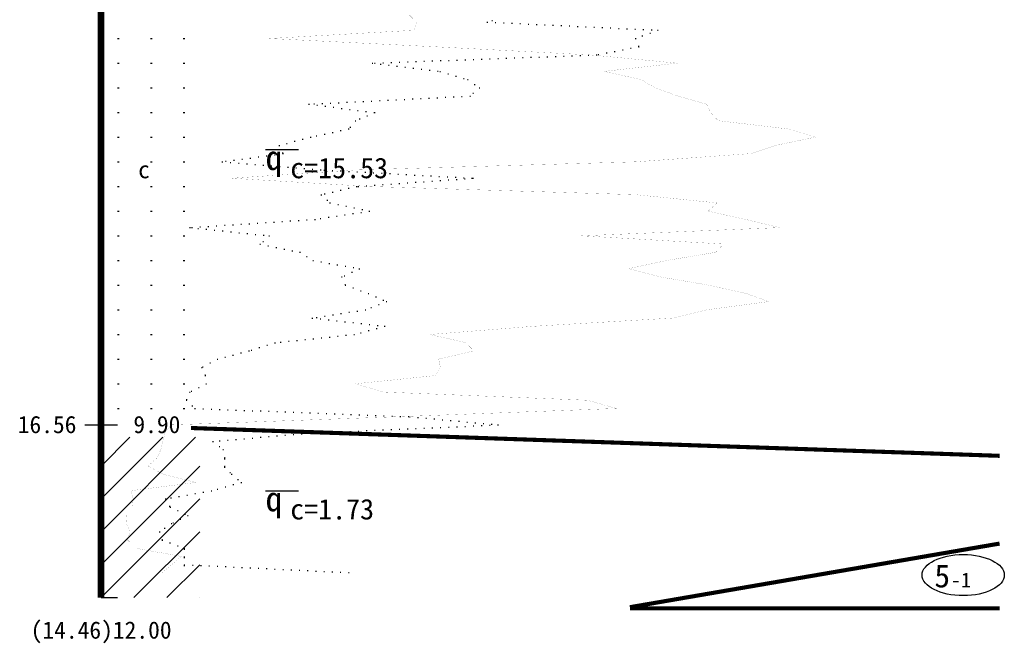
# Model space of a CAD drawing. Extents: x 475446 to 490894, y 3788879 to 3821323.
# Tile 21 of 75: x 484441 to 484500, y 3817322 to 3817360. Entities that reach past the tile are written whole.
import ezdxf
from ezdxf.enums import TextEntityAlignment as Align

# ---------------------------------------------------------------- set-up
doc = ezdxf.new("R2010")
doc.units = 0
doc.header["$LTSCALE"] = 0.5
for name, color, linetype in [('其他', 7, 'CONTINUOUS'), ('勘探点', 7, 'CONTINUOUS'), ('地层线', 7, 'CONTINUOUS'), ('层号标注', 7, 'CONTINUOUS'), ('层底深度及标高', 7, 'CONTINUOUS'), ('柱状图例', 7, 'CONTINUOUS'), ('静探', 7, 'CONTINUOUS')]:
    doc.layers.add(name, color=color, linetype=linetype)
doc.styles.add('宋体', font='SimSun.ttf')

msp = doc.modelspace()

# ---------------------------------------------------------------- linework, layer by layer
at = {"layer": '其他'}
for p, q in [((484455.487, 3817352.454), (484457.487, 3817352.454)), ((484455.487, 3817331.71), (484457.487, 3817331.71))]:
    msp.add_line(p, q, dxfattribs=at)
at = {"layer": '勘探点'}
msp.add_line((484445.49, 3817325.211), (484446.489, 3817325.211), dxfattribs=at)
at = {"layer": '勘探点', "const_width": 0.4}
msp.add_lwpolyline([(484445.49, 3817385.196), (484445.49, 3817325.211)], dxfattribs=at)
at = {"layer": '地层线', "const_width": 0.25}
for points in [[(484450.951, 3817335.521), (484500.12, 3817333.829)], [(484477.641, 3817324.626), (484500.12, 3817328.495)], [(484477.653, 3817324.56), (484500.12, 3817324.561)]]:
    msp.add_lwpolyline(points, dxfattribs=at)
at = {"layer": '层号标注'}
msp.add_ellipse((484497.908, 3817326.579), major_axis=(2.499, 0), ratio=0.5, dxfattribs=at)
at = {"layer": '层底深度及标高'}
msp.add_line((484444.49, 3817335.709), (484446.489, 3817335.709), dxfattribs=at)
at = {"layer": '柱状图例'}
for p, q in [((484446.489, 3817359.202), (484446.589, 3817359.202)), ((484448.489, 3817359.202), (484448.589, 3817359.202)), ((484450.488, 3817359.202), (484450.588, 3817359.202)), ((484446.489, 3817357.703), (484446.589, 3817357.703)), ((484448.489, 3817357.703), (484448.589, 3817357.703)), ((484450.488, 3817357.703), (484450.588, 3817357.703)), ((484446.489, 3817356.203), (484446.589, 3817356.203)), ((484448.489, 3817356.203), (484448.589, 3817356.203)), ((484450.488, 3817356.203), (484450.588, 3817356.203)), ((484446.489, 3817354.704), (484446.589, 3817354.704)), ((484448.489, 3817354.704), (484448.589, 3817354.704)), ((484450.488, 3817354.704), (484450.588, 3817354.704)), ((484446.489, 3817353.204), (484446.589, 3817353.204)), ((484448.489, 3817353.204), (484448.589, 3817353.204)), ((484450.488, 3817353.204), (484450.588, 3817353.204)), ((484446.489, 3817351.704), (484446.589, 3817351.704)), ((484448.489, 3817351.704), (484448.589, 3817351.704)), ((484450.488, 3817351.704), (484450.588, 3817351.704)), ((484446.489, 3817350.205), (484446.589, 3817350.205)), ((484448.489, 3817350.205), (484448.589, 3817350.205)), ((484450.488, 3817350.205), (484450.588, 3817350.205)), ((484446.489, 3817348.705), (484446.589, 3817348.705)), ((484448.489, 3817348.705), (484448.589, 3817348.705)), ((484450.488, 3817348.705), (484450.588, 3817348.705)), ((484446.489, 3817347.206), (484446.589, 3817347.206)), ((484448.489, 3817347.206), (484448.589, 3817347.206)), ((484450.488, 3817347.206), (484450.588, 3817347.206)), ((484446.489, 3817345.706), (484446.589, 3817345.706)), ((484448.489, 3817345.706), (484448.589, 3817345.706)), ((484450.488, 3817345.706), (484450.588, 3817345.706)), ((484446.489, 3817344.206), (484446.589, 3817344.206)), ((484448.489, 3817344.206), (484448.589, 3817344.206)), ((484450.488, 3817344.206), (484450.588, 3817344.206)), ((484446.489, 3817342.707), (484446.589, 3817342.707)), ((484448.489, 3817342.707), (484448.589, 3817342.707)), ((484450.488, 3817342.707), (484450.588, 3817342.707)), ((484446.489, 3817341.207), (484446.589, 3817341.207)), ((484448.489, 3817341.207), (484448.589, 3817341.207)), ((484450.488, 3817341.207), (484450.588, 3817341.207)), ((484446.489, 3817339.708), (484446.589, 3817339.708)), ((484448.489, 3817339.708), (484448.589, 3817339.708)), ((484450.488, 3817339.708), (484450.588, 3817339.708)), ((484446.489, 3817338.208), (484446.589, 3817338.208)), ((484448.489, 3817338.208), (484448.589, 3817338.208)), ((484450.488, 3817338.208), (484450.588, 3817338.208)), ((484446.489, 3817336.708), (484446.589, 3817336.708)), ((484448.489, 3817336.708), (484448.589, 3817336.708)), ((484450.488, 3817336.708), (484450.588, 3817336.708)), ((484445.49, 3817329.21), (484451.238, 3817334.959)), ((484445.49, 3817331.21), (484449.239, 3817334.959)), ((484445.49, 3817333.209), (484447.239, 3817334.959)), ((484445.49, 3817327.211), (484451.488, 3817333.209)), ((484445.49, 3817325.211), (484451.488, 3817331.21)), ((484447.489, 3817325.211), (484451.488, 3817329.21)), ((484449.489, 3817325.211), (484451.488, 3817327.211)), ((484451.488, 3817325.211), (484451.488, 3817325.211))]:
    msp.add_line(p, q, dxfattribs=at)
at = {"layer": '静探'}
for p, q in [((484468.95, 3817360.202), (484469, 3817360.202)), ((484469.242, 3817360.286), (484469.292, 3817360.286)), ((484469.45, 3817360.178), (484469.5, 3817360.178)), ((484469.949, 3817360.154), (484469.999, 3817360.154)), ((484470.448, 3817360.13), (484470.498, 3817360.13)), ((484470.947, 3817360.106), (484470.997, 3817360.106)), ((484471.447, 3817360.082), (484471.497, 3817360.082)), ((484471.946, 3817360.058), (484471.996, 3817360.058)), ((484472.445, 3817360.034), (484472.495, 3817360.034)), ((484472.945, 3817360.01), (484472.995, 3817360.01)), ((484473.444, 3817359.985), (484473.494, 3817359.985)), ((484473.943, 3817359.961), (484473.993, 3817359.961)), ((484474.442, 3817359.937), (484474.492, 3817359.937)), ((484474.942, 3817359.913), (484474.992, 3817359.913)), ((484475.441, 3817359.889), (484475.491, 3817359.889)), ((484475.94, 3817359.865), (484475.99, 3817359.865)), ((484476.44, 3817359.841), (484476.49, 3817359.841)), ((484476.939, 3817359.817), (484476.989, 3817359.817)), ((484477.438, 3817359.793), (484477.488, 3817359.793)), ((484477.937, 3817359.769), (484477.987, 3817359.769)), ((484478.377, 3817359.355), (484478.427, 3817359.355)), ((484478.437, 3817359.745), (484478.487, 3817359.745)), ((484478.845, 3817359.529), (484478.895, 3817359.529)), ((484478.936, 3817359.721), (484478.986, 3817359.721)), ((484479.314, 3817359.702), (484479.364, 3817359.702)), ((484477.965, 3817359.202), (484478.015, 3817359.202)), ((484474.599, 3817358.166), (484474.649, 3817358.166)), ((484475.099, 3817358.184), (484475.149, 3817358.184)), ((484475.599, 3817358.203), (484475.649, 3817358.203)), ((484475.711, 3817358.225), (484475.761, 3817358.225)), ((484476.202, 3817358.32), (484476.252, 3817358.32)), ((484476.693, 3817358.416), (484476.743, 3817358.416)), ((484477.183, 3817358.511), (484477.233, 3817358.511)), ((484477.674, 3817358.607), (484477.724, 3817358.607)), ((484478.15, 3817358.738), (484478.2, 3817358.738)), ((484478.165, 3817358.703), (484478.215, 3817358.703)), ((484461.969, 3817357.703), (484462.019, 3817357.703)), ((484462.111, 3817357.708), (484462.161, 3817357.708)), ((484462.465, 3817357.643), (484462.515, 3817357.643)), ((484462.611, 3817357.726), (484462.661, 3817357.726)), ((484462.961, 3817357.582), (484463.011, 3817357.582)), ((484463.11, 3817357.745), (484463.16, 3817357.745)), ((484463.61, 3817357.763), (484463.66, 3817357.763)), ((484464.109, 3817357.781), (484464.159, 3817357.781)), ((484464.609, 3817357.8), (484464.659, 3817357.8)), ((484465.108, 3817357.818), (484465.158, 3817357.818)), ((484465.608, 3817357.836), (484465.658, 3817357.836)), ((484466.107, 3817357.855), (484466.157, 3817357.855)), ((484466.607, 3817357.873), (484466.657, 3817357.873)), ((484467.106, 3817357.891), (484467.156, 3817357.891)), ((484467.606, 3817357.91), (484467.656, 3817357.91)), ((484468.106, 3817357.928), (484468.155, 3817357.928)), ((484468.605, 3817357.946), (484468.655, 3817357.946)), ((484469.105, 3817357.965), (484469.155, 3817357.965)), ((484469.604, 3817357.983), (484469.654, 3817357.983)), ((484470.104, 3817358.001), (484470.154, 3817358.001)), ((484470.603, 3817358.019), (484470.653, 3817358.019)), ((484471.103, 3817358.038), (484471.153, 3817358.038)), ((484471.602, 3817358.056), (484471.652, 3817358.056)), ((484472.102, 3817358.074), (484472.152, 3817358.074)), ((484472.601, 3817358.093), (484472.651, 3817358.093)), ((484473.101, 3817358.111), (484473.151, 3817358.111)), ((484473.6, 3817358.129), (484473.65, 3817358.129)), ((484474.1, 3817358.148), (484474.15, 3817358.148)), ((484463.457, 3817357.522), (484463.507, 3817357.522)), ((484463.954, 3817357.462), (484464.004, 3817357.462)), ((484464.45, 3817357.401), (484464.5, 3817357.401)), ((484464.946, 3817357.341), (484464.996, 3817357.341)), ((484465.442, 3817357.281), (484465.492, 3817357.281)), ((484465.939, 3817357.221), (484465.989, 3817357.221)), ((484466.084, 3817357.203), (484466.134, 3817357.203)), ((484466.564, 3817357.061), (484466.613, 3817357.061)), ((484467.043, 3817356.918), (484467.093, 3817356.918)), ((484467.522, 3817356.776), (484467.572, 3817356.776)), ((484467.767, 3817356.703), (484467.817, 3817356.703)), ((484468.174, 3817356.413), (484468.224, 3817356.413)), ((484468.092, 3817355.872), (484468.142, 3817355.872)), ((484468.467, 3817356.203), (484468.517, 3817356.203)), ((484458.103, 3817355.203), (484458.153, 3817355.203)), ((484458.415, 3817355.219), (484458.465, 3817355.219)), ((484458.915, 3817355.245), (484458.965, 3817355.245)), ((484459.414, 3817355.27), (484459.464, 3817355.27)), ((484459.913, 3817355.296), (484459.963, 3817355.296)), ((484460.412, 3817355.321), (484460.462, 3817355.321)), ((484460.911, 3817355.347), (484460.961, 3817355.347)), ((484461.411, 3817355.372), (484461.461, 3817355.372)), ((484461.91, 3817355.398), (484461.96, 3817355.398)), ((484462.409, 3817355.423), (484462.459, 3817355.423)), ((484462.908, 3817355.449), (484462.958, 3817355.449)), ((484463.408, 3817355.474), (484463.458, 3817355.474)), ((484463.907, 3817355.5), (484463.957, 3817355.5)), ((484464.406, 3817355.525), (484464.456, 3817355.525)), ((484464.905, 3817355.551), (484464.955, 3817355.551)), ((484465.404, 3817355.576), (484465.454, 3817355.576)), ((484465.904, 3817355.601), (484465.954, 3817355.601)), ((484466.403, 3817355.627), (484466.453, 3817355.627)), ((484466.902, 3817355.652), (484466.952, 3817355.652)), ((484467.401, 3817355.678), (484467.451, 3817355.678)), ((484467.901, 3817355.703), (484467.951, 3817355.703)), ((484458.599, 3817355.141), (484458.649, 3817355.141)), ((484459.095, 3817355.079), (484459.145, 3817355.079)), ((484459.591, 3817355.017), (484459.641, 3817355.017)), ((484460.087, 3817354.955), (484460.137, 3817354.955)), ((484460.583, 3817354.893), (484460.633, 3817354.893)), ((484461.079, 3817354.831), (484461.129, 3817354.831)), ((484461.575, 3817354.769), (484461.625, 3817354.769)), ((484462.071, 3817354.707), (484462.121, 3817354.707)), ((484462.102, 3817354.704), (484462.152, 3817354.704)), ((484460.936, 3817354.204), (484460.986, 3817354.204)), ((484461.183, 3817354.31), (484461.233, 3817354.31)), ((484461.643, 3817354.507), (484461.693, 3817354.507)), ((484459.053, 3817353.387), (484459.103, 3817353.387)), ((484459.542, 3817353.493), (484459.592, 3817353.493)), ((484460.03, 3817353.598), (484460.08, 3817353.598)), ((484460.519, 3817353.704), (484460.569, 3817353.704)), ((484460.616, 3817353.82), (484460.666, 3817353.82)), ((484456.753, 3817352.822), (484456.803, 3817352.822)), ((484457.236, 3817352.95), (484457.286, 3817352.95)), ((484457.72, 3817353.077), (484457.77, 3817353.077)), ((484458.203, 3817353.204), (484458.253, 3817353.204)), ((484458.565, 3817353.282), (484458.615, 3817353.282)), ((484456.304, 3817352.704), (484456.354, 3817352.704)), ((484456.502, 3817352.245), (484456.552, 3817352.245)), ((484456.52, 3817352.204), (484456.57, 3817352.204)), ((484452.838, 3817351.704), (484452.888, 3817351.704)), ((484453.053, 3817351.734), (484453.103, 3817351.734)), ((484453.336, 3817351.664), (484453.386, 3817351.664)), ((484453.548, 3817351.801), (484453.598, 3817351.801)), ((484453.834, 3817351.624), (484453.884, 3817351.624)), ((484454.044, 3817351.868), (484454.094, 3817351.868)), ((484454.333, 3817351.584), (484454.383, 3817351.584)), ((484454.539, 3817351.935), (484454.589, 3817351.935)), ((484455.034, 3817352.003), (484455.084, 3817352.003)), ((484455.53, 3817352.07), (484455.579, 3817352.07)), ((484456.025, 3817352.137), (484456.075, 3817352.137)), ((484454.831, 3817351.544), (484454.881, 3817351.544)), ((484455.329, 3817351.503), (484455.379, 3817351.503)), ((484455.827, 3817351.463), (484455.877, 3817351.463)), ((484456.326, 3817351.423), (484456.376, 3817351.423)), ((484456.824, 3817351.383), (484456.874, 3817351.383)), ((484457.322, 3817351.343), (484457.372, 3817351.343)), ((484457.82, 3817351.303), (484457.87, 3817351.303)), ((484458.319, 3817351.262), (484458.369, 3817351.262)), ((484458.817, 3817351.222), (484458.867, 3817351.222)), ((484459.036, 3817351.205), (484459.086, 3817351.205)), ((484459.535, 3817351.177), (484459.585, 3817351.177)), ((484460.034, 3817351.149), (484460.084, 3817351.149)), ((484460.533, 3817351.122), (484460.583, 3817351.122)), ((484461.033, 3817351.094), (484461.083, 3817351.094)), ((484461.532, 3817351.067), (484461.582, 3817351.067)), ((484462.031, 3817351.039), (484462.081, 3817351.039)), ((484462.53, 3817351.011), (484462.58, 3817351.011)), ((484463.029, 3817350.984), (484463.079, 3817350.984)), ((484463.528, 3817350.956), (484463.578, 3817350.956)), ((484463.596, 3817350.388), (484463.646, 3817350.388)), ((484464.027, 3817350.929), (484464.077, 3817350.929)), ((484464.095, 3817350.423), (484464.145, 3817350.423)), ((484464.526, 3817350.901), (484464.576, 3817350.901)), ((484464.593, 3817350.458), (484464.643, 3817350.458)), ((484465.025, 3817350.874), (484465.075, 3817350.874)), ((484465.092, 3817350.493), (484465.142, 3817350.493)), ((484465.525, 3817350.846), (484465.575, 3817350.846)), ((484465.591, 3817350.529), (484465.641, 3817350.529)), ((484466.024, 3817350.818), (484466.074, 3817350.818)), ((484466.089, 3817350.564), (484466.139, 3817350.564)), ((484466.523, 3817350.791), (484466.573, 3817350.791)), ((484466.588, 3817350.599), (484466.638, 3817350.599)), ((484467.022, 3817350.763), (484467.072, 3817350.763)), ((484467.087, 3817350.634), (484467.137, 3817350.634)), ((484467.521, 3817350.736), (484467.571, 3817350.736)), ((484467.585, 3817350.669), (484467.635, 3817350.669)), ((484468.02, 3817350.708), (484468.07, 3817350.708)), ((484468.084, 3817350.705), (484468.134, 3817350.705)), ((484459.542, 3817349.865), (484459.592, 3817349.865)), ((484460.029, 3817349.978), (484460.079, 3817349.978)), ((484460.515, 3817350.092), (484460.565, 3817350.092)), ((484461.002, 3817350.205), (484461.052, 3817350.205)), ((484461.103, 3817350.212), (484461.153, 3817350.212)), ((484461.602, 3817350.247), (484461.652, 3817350.247)), ((484462.1, 3817350.282), (484462.15, 3817350.282)), ((484462.599, 3817350.317), (484462.649, 3817350.317)), ((484463.098, 3817350.353), (484463.148, 3817350.353)), ((484458.853, 3817349.705), (484458.903, 3817349.705)), ((484459.055, 3817349.752), (484459.105, 3817349.752)), ((484459.218, 3817349.363), (484459.268, 3817349.363)), ((484459.386, 3817349.205), (484459.436, 3817349.205)), ((484459.875, 3817349.102), (484459.925, 3817349.102)), ((484460.365, 3817349), (484460.415, 3817349)), ((484460.854, 3817348.897), (484460.904, 3817348.897)), ((484461.275, 3817348.63), (484461.325, 3817348.63)), ((484461.343, 3817348.795), (484461.393, 3817348.795)), ((484461.769, 3817348.705), (484461.819, 3817348.705)), ((484455.477, 3817348.008), (484455.527, 3817348.008)), ((484455.976, 3817348.041), (484456.026, 3817348.041)), ((484456.474, 3817348.074), (484456.524, 3817348.074)), ((484456.973, 3817348.107), (484457.023, 3817348.107)), ((484457.472, 3817348.14), (484457.522, 3817348.14)), ((484457.971, 3817348.172), (484458.021, 3817348.172)), ((484458.47, 3817348.205), (484458.52, 3817348.205)), ((484458.803, 3817348.256), (484458.853, 3817348.256)), ((484459.298, 3817348.331), (484459.348, 3817348.331)), ((484459.792, 3817348.406), (484459.842, 3817348.406)), ((484460.286, 3817348.481), (484460.336, 3817348.481)), ((484460.78, 3817348.555), (484460.83, 3817348.555)), ((484450.872, 3817347.705), (484450.922, 3817347.705)), ((484450.988, 3817347.713), (484451.038, 3817347.713)), ((484451.369, 3817347.654), (484451.419, 3817347.654)), ((484451.487, 3817347.746), (484451.537, 3817347.746)), ((484451.866, 3817347.602), (484451.916, 3817347.602)), ((484451.985, 3817347.779), (484452.035, 3817347.779)), ((484452.363, 3817347.551), (484452.413, 3817347.551)), ((484452.484, 3817347.812), (484452.534, 3817347.812)), ((484452.86, 3817347.499), (484452.91, 3817347.499)), ((484452.983, 3817347.844), (484453.033, 3817347.844)), ((484453.358, 3817347.447), (484453.408, 3817347.447)), ((484453.482, 3817347.877), (484453.532, 3817347.877)), ((484453.855, 3817347.396), (484453.905, 3817347.396)), ((484453.981, 3817347.91), (484454.031, 3817347.91)), ((484454.479, 3817347.943), (484454.529, 3817347.943)), ((484454.978, 3817347.976), (484455.028, 3817347.976)), ((484454.352, 3817347.344), (484454.402, 3817347.344)), ((484454.849, 3817347.293), (484454.899, 3817347.293)), ((484455.317, 3817346.869), (484455.367, 3817346.869)), ((484455.346, 3817347.241), (484455.396, 3817347.241)), ((484455.687, 3817347.206), (484455.737, 3817347.206)), ((484455.137, 3817346.706), (484455.187, 3817346.706)), ((484455.627, 3817346.604), (484455.677, 3817346.604)), ((484456.116, 3817346.503), (484456.166, 3817346.503)), ((484456.606, 3817346.402), (484456.656, 3817346.402)), ((484457.095, 3817346.301), (484457.145, 3817346.301)), ((484457.553, 3817346.206), (484457.603, 3817346.206)), ((484457.977, 3817345.941), (484458.027, 3817345.941)), ((484458.353, 3817345.706), (484458.403, 3817345.706)), ((484458.845, 3817345.619), (484458.895, 3817345.619)), ((484459.337, 3817345.531), (484459.387, 3817345.531)), ((484459.83, 3817345.444), (484459.88, 3817345.444)), ((484460.322, 3817345.356), (484460.372, 3817345.356)), ((484460.716, 3817344.994), (484460.766, 3817344.994)), ((484460.814, 3817345.269), (484460.864, 3817345.269)), ((484461.169, 3817345.206), (484461.219, 3817345.206)), ((484460.103, 3817344.706), (484460.153, 3817344.706)), ((484460.264, 3817344.782), (484460.314, 3817344.782)), ((484460.301, 3817344.248), (484460.351, 3817344.248)), ((484460.319, 3817344.206), (484460.369, 3817344.206)), ((484460.79, 3817344.038), (484460.84, 3817344.038)), ((484461.261, 3817343.87), (484461.311, 3817343.87)), ((484461.719, 3817343.706), (484461.769, 3817343.706)), ((484462.174, 3817343.5), (484462.224, 3817343.5)), ((484462.629, 3817343.293), (484462.679, 3817343.293)), ((484462.819, 3817343.207), (484462.869, 3817343.207)), ((484461.042, 3817342.63), (484461.092, 3817342.63)), ((484461.536, 3817342.707), (484461.586, 3817342.707)), ((484461.887, 3817342.844), (484461.937, 3817342.844)), ((484462.353, 3817343.025), (484462.403, 3817343.025)), ((484458.303, 3817342.207), (484458.353, 3817342.207)), ((484458.572, 3817342.248), (484458.622, 3817342.248)), ((484458.8, 3817342.15), (484458.85, 3817342.15)), ((484459.066, 3817342.325), (484459.116, 3817342.325)), ((484459.296, 3817342.094), (484459.346, 3817342.094)), ((484459.56, 3817342.401), (484459.61, 3817342.401)), ((484459.793, 3817342.038), (484459.843, 3817342.038)), ((484460.054, 3817342.478), (484460.104, 3817342.478)), ((484460.548, 3817342.554), (484460.598, 3817342.554)), ((484460.29, 3817341.981), (484460.34, 3817341.981)), ((484460.786, 3817341.925), (484460.836, 3817341.925)), ((484461.283, 3817341.868), (484461.333, 3817341.868)), ((484461.737, 3817341.446), (484461.787, 3817341.446)), ((484461.78, 3817341.812), (484461.83, 3817341.812)), ((484462.219, 3817341.577), (484462.269, 3817341.577)), ((484462.276, 3817341.755), (484462.326, 3817341.755)), ((484462.702, 3817341.707), (484462.752, 3817341.707)), ((484457.372, 3817340.846), (484457.422, 3817340.846)), ((484457.869, 3817340.897), (484457.919, 3817340.897)), ((484458.366, 3817340.949), (484458.416, 3817340.949)), ((484458.864, 3817341.001), (484458.914, 3817341.001)), ((484459.361, 3817341.052), (484459.411, 3817341.052)), ((484459.858, 3817341.104), (484459.908, 3817341.104)), ((484460.355, 3817341.156), (484460.405, 3817341.156)), ((484460.852, 3817341.207), (484460.902, 3817341.207)), ((484461.254, 3817341.316), (484461.304, 3817341.316)), ((484454.454, 3817340.207), (484454.504, 3817340.207)), ((484454.607, 3817340.256), (484454.657, 3817340.256)), ((484455.084, 3817340.406), (484455.134, 3817340.406)), ((484455.56, 3817340.557), (484455.61, 3817340.557)), ((484456.037, 3817340.707), (484456.087, 3817340.707)), ((484456.378, 3817340.743), (484456.428, 3817340.743)), ((484456.875, 3817340.794), (484456.925, 3817340.794)), ((484452.538, 3817339.708), (484452.588, 3817339.708)), ((484453.003, 3817339.829), (484453.053, 3817339.829)), ((484453.487, 3817339.955), (484453.537, 3817339.955)), ((484453.97, 3817340.081), (484454.02, 3817340.081)), ((484451.588, 3817339.208), (484451.638, 3817339.208)), ((484451.653, 3817339.242), (484451.703, 3817339.242)), ((484452.096, 3817339.475), (484452.146, 3817339.475)), ((484451.787, 3817338.749), (484451.837, 3817338.749)), ((484451.805, 3817338.708), (484451.855, 3817338.708)), ((484451.408, 3817337.984), (484451.458, 3817337.984)), ((484451.854, 3817338.21), (484451.904, 3817338.21)), ((484451.855, 3817338.208), (484451.905, 3817338.208)), ((484450.655, 3817337.208), (484450.705, 3817337.208)), ((484450.669, 3817337.244), (484450.719, 3817337.244)), ((484450.855, 3817337.708), (484450.905, 3817337.708)), ((484450.961, 3817337.761), (484451.01, 3817337.761)), ((484451.014, 3817336.861), (484451.064, 3817336.861)), ((484451.172, 3817336.708), (484451.222, 3817336.708)), ((484451.671, 3817336.689), (484451.721, 3817336.689)), ((484452.171, 3817336.67), (484452.221, 3817336.67)), ((484452.67, 3817336.651), (484452.72, 3817336.651)), ((484453.17, 3817336.632), (484453.22, 3817336.632)), ((484453.669, 3817336.613), (484453.719, 3817336.613)), ((484454.169, 3817336.594), (484454.219, 3817336.594)), ((484454.668, 3817336.574), (484454.718, 3817336.574)), ((484455.168, 3817336.555), (484455.218, 3817336.555)), ((484455.667, 3817336.536), (484455.717, 3817336.536)), ((484456.167, 3817336.517), (484456.217, 3817336.517)), ((484456.666, 3817336.498), (484456.716, 3817336.498)), ((484457.166, 3817336.479), (484457.216, 3817336.479)), ((484457.665, 3817336.46), (484457.715, 3817336.46)), ((484458.165, 3817336.441), (484458.215, 3817336.441)), ((484458.664, 3817336.422), (484458.714, 3817336.422)), ((484459.164, 3817336.402), (484459.214, 3817336.402)), ((484459.663, 3817336.383), (484459.713, 3817336.383)), ((484460.163, 3817336.364), (484460.213, 3817336.364)), ((484460.662, 3817336.345), (484460.712, 3817336.345)), ((484461.162, 3817336.326), (484461.212, 3817336.326)), ((484461.661, 3817336.307), (484461.711, 3817336.307)), ((484462.161, 3817336.288), (484462.211, 3817336.288)), ((484462.66, 3817336.269), (484462.71, 3817336.269)), ((484463.16, 3817336.25), (484463.21, 3817336.25)), ((484463.659, 3817336.23), (484463.709, 3817336.23)), ((484464.159, 3817336.211), (484464.209, 3817336.211)), ((484464.235, 3817336.208), (484464.285, 3817336.208)), ((484464.733, 3817336.162), (484464.783, 3817336.162)), ((484465.23, 3817336.116), (484465.28, 3817336.116)), ((484465.728, 3817336.069), (484465.778, 3817336.069)), ((484466.226, 3817336.023), (484466.276, 3817336.023)), ((484463.108, 3817335.425), (484463.158, 3817335.425)), ((484463.607, 3817335.447), (484463.657, 3817335.447)), ((484464.107, 3817335.469), (484464.157, 3817335.469)), ((484464.606, 3817335.49), (484464.656, 3817335.49)), ((484465.106, 3817335.512), (484465.156, 3817335.512)), ((484465.605, 3817335.534), (484465.655, 3817335.534)), ((484466.104, 3817335.556), (484466.154, 3817335.556)), ((484466.604, 3817335.578), (484466.654, 3817335.578)), ((484466.723, 3817335.977), (484466.773, 3817335.977)), ((484467.103, 3817335.6), (484467.153, 3817335.6)), ((484467.221, 3817335.93), (484467.271, 3817335.93)), ((484467.603, 3817335.621), (484467.652, 3817335.621)), ((484467.719, 3817335.884), (484467.769, 3817335.884)), ((484468.102, 3817335.643), (484468.152, 3817335.643)), ((484468.217, 3817335.837), (484468.267, 3817335.837)), ((484468.601, 3817335.665), (484468.651, 3817335.665)), ((484468.714, 3817335.791), (484468.764, 3817335.791)), ((484469.101, 3817335.687), (484469.151, 3817335.687)), ((484469.212, 3817335.745), (484469.262, 3817335.745)), ((484469.6, 3817335.709), (484469.65, 3817335.709)), ((484453.67, 3817334.828), (484453.72, 3817334.828)), ((484454.168, 3817334.87), (484454.218, 3817334.87)), ((484454.667, 3817334.912), (484454.717, 3817334.912)), ((484455.165, 3817334.955), (484455.215, 3817334.955)), ((484455.663, 3817334.997), (484455.713, 3817334.997)), ((484456.161, 3817335.039), (484456.211, 3817335.039)), ((484456.659, 3817335.082), (484456.709, 3817335.082)), ((484457.157, 3817335.124), (484457.207, 3817335.124)), ((484457.655, 3817335.166), (484457.705, 3817335.166)), ((484458.153, 3817335.209), (484458.203, 3817335.209)), ((484458.613, 3817335.229), (484458.663, 3817335.229)), ((484459.113, 3817335.251), (484459.163, 3817335.251)), ((484459.612, 3817335.272), (484459.662, 3817335.272)), ((484460.112, 3817335.294), (484460.162, 3817335.294)), ((484460.611, 3817335.316), (484460.661, 3817335.316)), ((484461.11, 3817335.338), (484461.16, 3817335.338)), ((484461.61, 3817335.36), (484461.66, 3817335.36)), ((484462.109, 3817335.381), (484462.159, 3817335.381)), ((484462.609, 3817335.403), (484462.659, 3817335.403)), ((484452.271, 3817334.709), (484452.321, 3817334.709)), ((484452.66, 3817334.394), (484452.71, 3817334.394)), ((484452.674, 3817334.743), (484452.724, 3817334.743)), ((484453.172, 3817334.785), (484453.222, 3817334.785)), ((484452.888, 3817334.209), (484452.938, 3817334.209)), ((484452.986, 3817333.719), (484453.036, 3817333.719)), ((484452.988, 3817333.709), (484452.988, 3817333.609)), ((484452.988, 3817333.209), (484452.988, 3817333.109)), ((484452.988, 3817333.209), (484453.038, 3817333.209)), ((484453.308, 3817332.825), (484453.358, 3817332.825)), ((484453.404, 3817332.709), (484453.454, 3817332.709)), ((484453.024, 3817331.944), (484453.074, 3817331.944)), ((484453.506, 3817332.077), (484453.556, 3817332.077)), ((484453.784, 3817332.384), (484453.834, 3817332.384)), ((484453.987, 3817332.209), (484454.037, 3817332.209)), ((484449.711, 3817331.268), (484449.761, 3817331.268)), ((484450.203, 3817331.356), (484450.253, 3817331.356)), ((484450.695, 3817331.444), (484450.745, 3817331.444)), ((484451.187, 3817331.533), (484451.237, 3817331.533)), ((484451.679, 3817331.621), (484451.729, 3817331.621)), ((484452.171, 3817331.71), (484452.221, 3817331.71)), ((484452.542, 3817331.812), (484452.592, 3817331.812)), ((484449.389, 3817331.21), (484449.439, 3817331.21)), ((484449.635, 3817330.775), (484449.685, 3817330.775)), ((484449.672, 3817330.71), (484449.722, 3817330.71)), ((484450.125, 3817330.498), (484450.175, 3817330.498)), ((484450.577, 3817330.286), (484450.627, 3817330.286)), ((484450.738, 3817330.21), (484450.788, 3817330.21)), ((484449.329, 3817329.424), (484449.379, 3817329.424)), ((484449.739, 3817329.71), (484449.789, 3817329.71)), ((484449.844, 3817329.763), (484449.894, 3817329.763)), ((484450.291, 3817329.986), (484450.341, 3817329.986)), ((484449.022, 3817329.21), (484449.072, 3817329.21)), ((484449.18, 3817328.736), (484449.23, 3817328.736)), ((484449.189, 3817328.71), (484449.239, 3817328.71)), ((484449.657, 3817328.537), (484449.707, 3817328.537)), ((484450.126, 3817328.363), (484450.176, 3817328.363)), ((484450.538, 3817328.211), (484450.538, 3817328.111)), ((484450.538, 3817327.711), (484450.538, 3817327.611)), ((484450.538, 3817327.711), (484450.538, 3817327.611)), ((484450.538, 3817327.211), (484450.538, 3817327.111)), ((484450.538, 3817327.211), (484450.588, 3817327.211)), ((484451.038, 3817327.187), (484451.088, 3817327.187)), ((484451.537, 3817327.163), (484451.587, 3817327.163)), ((484452.036, 3817327.139), (484452.086, 3817327.139)), ((484452.536, 3817327.115), (484452.586, 3817327.115)), ((484453.035, 3817327.091), (484453.085, 3817327.091)), ((484453.534, 3817327.067), (484453.584, 3817327.067)), ((484454.033, 3817327.042), (484454.083, 3817327.042)), ((484454.533, 3817327.018), (484454.583, 3817327.018)), ((484455.032, 3817326.994), (484455.082, 3817326.994)), ((484455.531, 3817326.97), (484455.581, 3817326.97)), ((484456.031, 3817326.946), (484456.081, 3817326.946)), ((484456.53, 3817326.922), (484456.58, 3817326.922)), ((484457.029, 3817326.898), (484457.079, 3817326.898)), ((484457.528, 3817326.874), (484457.578, 3817326.874)), ((484458.028, 3817326.85), (484458.078, 3817326.85)), ((484458.527, 3817326.826), (484458.577, 3817326.826)), ((484459.026, 3817326.802), (484459.076, 3817326.802)), ((484459.526, 3817326.778), (484459.576, 3817326.778)), ((484460.025, 3817326.754), (484460.075, 3817326.754)), ((484460.524, 3817326.73), (484460.574, 3817326.73))]:
    msp.add_line(p, q, dxfattribs=at)
at = {"layer": '静探', "const_width": 0.005}
msp.add_lwpolyline([(484464.152, 3817360.702), (484464.668, 3817360.202), (484464.518, 3817359.702), (484455.737, 3817359.202), (484465.718, 3817358.703), (484475.232, 3817358.203), (484480.514, 3817357.703), (484476.082, 3817357.203), (484478.314, 3817356.703), (484479.181, 3817356.203), (484480.564, 3817355.703), (484482.313, 3817355.203), (484482.547, 3817354.704), (484483.013, 3817354.204), (484487.245, 3817353.704), (484488.912, 3817353.204), (484486.496, 3817352.704), (484484.996, 3817352.204), (484478.015, 3817351.704), (484460.886, 3817351.205), (484453.421, 3817350.705), (484461.835, 3817350.205), (484478.015, 3817349.705), (484482.947, 3817349.205), (484482.397, 3817348.705), (484484.663, 3817348.205), (484486.762, 3817347.705), (484474.699, 3817347.206), (484483.33, 3817346.706), (484482.863, 3817346.206), (484479.897, 3817345.706), (484477.565, 3817345.206), (484479.498, 3817344.706), (484482.43, 3817344.206), (484484.696, 3817343.706), (484486.079, 3817343.207), (484482.33, 3817342.707), (484480.281, 3817342.207), (484471.816, 3817341.707), (484465.484, 3817341.207), (484467.667, 3817340.707), (484468.15, 3817340.207), (484466.018, 3817339.708), (484466.118, 3817339.208), (484465.818, 3817338.708), (484460.952, 3817338.208), (484462.652, 3817337.708), (484475.082, 3817337.208), (484476.815, 3817336.708), (484463.552, 3817336.208), (484449.722, 3817335.709), (484449.372, 3817335.209), (484449.239, 3817334.709), (484449.122, 3817334.209), (484448.905, 3817333.709), (484448.339, 3817333.209), (484449.272, 3817332.709), (484451.255, 3817332.209), (484447.306, 3817331.71), (484447.439, 3817331.21), (484447.389, 3817330.71), (484447.056, 3817330.21), (484447.023, 3817329.71), (484447.239, 3817329.21), (484447.106, 3817328.71), (484447.589, 3817328.211), (484450.388, 3817327.711), (484449.189, 3817326.711)], dxfattribs=at)

# ---------------------------------------------------------------- texts
at = {"layer": '其他', "style": '宋体'}
for s, height, p in [('q', 1.5, (484455.487, 3817351.205)), ('c=15.53', 1.2497, (484456.987, 3817350.705)), ('q', 1.5, (484455.487, 3817330.46)), ('c=1.73', 1.2497, (484456.987, 3817329.96))]:
    msp.add_text(s, height=height, dxfattribs=at).set_placement(p)
at = {"layer": '勘探点', "style": '宋体'}
msp.add_text('(14.46)12.00', height=1.04973, dxfattribs=at).set_placement((484445.49, 3817322.712), align=Align.CENTER)
at = {"layer": '层号标注', "style": '宋体'}
for s, height, p in [('5', 1.4, (484496.158, 3817325.829)), ('-1', 0.8998, (484497.158, 3817325.829))]:
    msp.add_text(s, height=height, dxfattribs=at).set_placement(p)
at = {"layer": '层底深度及标高', "style": '宋体'}
msp.add_text('16.56', height=1.0497, dxfattribs=at).set_placement((484443.99, 3817335.209), align=Align.RIGHT)
msp.add_text(' 9.90', height=1.0497, dxfattribs=at).set_placement((484446.739, 3817335.209))
at = {"layer": '柱状图例', "style": '宋体'}
msp.add_text('c', height=1.05, dxfattribs=at).set_placement((484447.739, 3817350.705))

doc.saveas('drawing.dxf')
